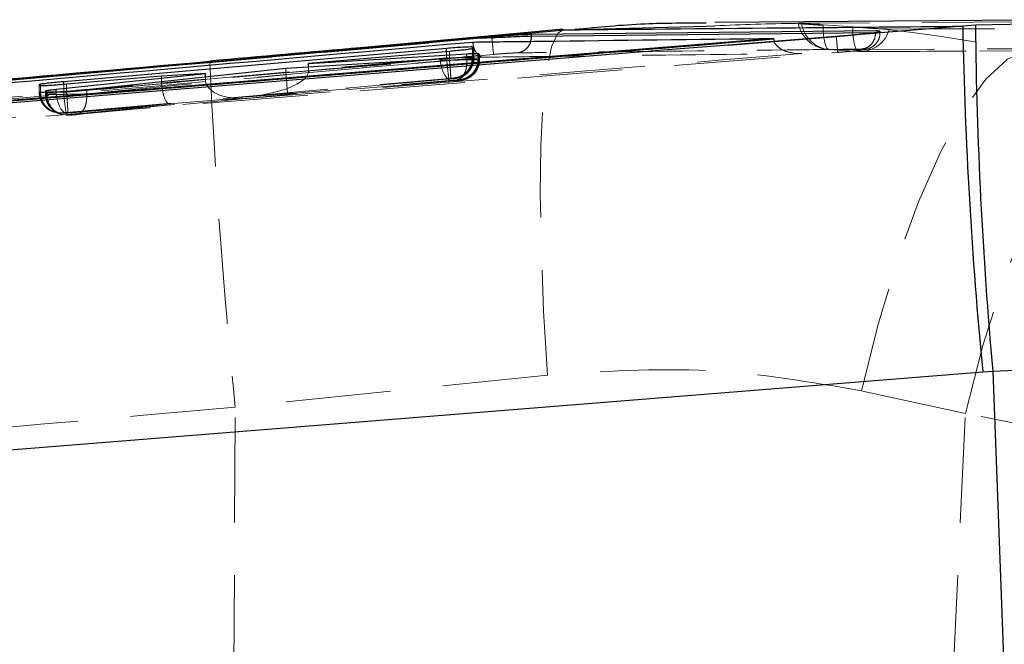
# Model space of a CAD drawing. Header units: millimetres. Extents: x 0 to 420, y 0 to 297.
# Tile 9 of 28: x 192.48 to 204.37, y 153.84 to 161.38. Entities that reach past the tile are written whole.
import ezdxf

# ---------------------------------------------------------------- set-up
doc = ezdxf.new("R2010")
doc.units = ezdxf.units.MM
doc.linetypes.add('HIDDEN', pattern=[1.905, 1.27, -0.635])

msp = doc.modelspace()

# ---------------------------------------------------------------- linework, layer by layer
at = {"color": 8, "linetype": 'Continuous', "lineweight": 25}
for p, q in [((199.0628, 161.2599), (200.7684, 161.3057)), ((205.3387, 161.3393), (204.0198, 161.3161)), ((198.6562, 161.1843), (198.6459, 161.1214)), ((198.6562, 161.1843), (202.8041, 161.2294)), ((199.0397, 161.2615), (199.0628, 161.2599)), ((197.6315, 160.9969), (197.6315, 161.0392)), ((197.9444, 161.0309), (197.9444, 161.0554)), ((197.8765, 160.9321), (197.8765, 160.9717)), ((198.0125, 160.9491), (198.0125, 160.9746)), ((179.6786, 159.5306), (194.7744, 160.8753)), ((194.7719, 160.8782), (194.7744, 160.8753)), ((192.7258, 160.5863), (192.7258, 160.6069)), ((193.0066, 160.5997), (193.0066, 160.6378)), ((192.7989, 160.5107), (192.7989, 160.5278)), ((192.9169, 160.507), (192.9169, 160.5426))]:
    msp.add_line(p, q, dxfattribs=at)
at = {"color": 7, "linetype": 'Continuous', "lineweight": 25}
for p, q in [((200.7684, 161.3057), (200.8712, 161.3084)), ((205.6114, 161.3826), (200.8702, 161.3505)), ((203.8653, 161.3036), (201.036, 161.0764)), ((204.0198, 161.3161), (203.8653, 161.3036)), ((198.178, 161.1718), (172.2271, 158.8525)), ((201.5786, 161.1563), (172.9798, 158.8366)), ((194.7744, 160.8753), (199.0628, 161.2599)), ((198.178, 161.1654), (198.178, 161.1718)), ((198.1788, 161.1654), (198.1803, 161.1656)), ((202.8138, 161.2467), (198.6562, 161.2026)), ((198.6562, 161.1843), (198.6562, 161.2026)), ((201.036, 161.0764), (202.3395, 161.1816)), ((201.5793, 161.1499), (201.5786, 161.1563)), ((201.5793, 161.1499), (201.588, 161.1209)), ((193.0066, 160.6378), (197.6315, 161.0392)), ((197.9444, 161.0554), (197.9606, 161.0359)), ((197.9606, 161.0359), (197.9499, 161.0318)), ((197.6655, 160.9998), (195.9627, 160.8535)), ((195.9627, 160.8535), (197.8765, 160.9717)), ((198.0125, 160.9746), (198.0303, 160.954)), ((198.0303, 160.954), (198.0213, 160.9505)), ((197.5557, 160.9057), (195.6914, 160.7916)), ((195.9627, 160.8082), (195.9627, 160.8535)), ((192.9169, 160.5426), (194.7183, 160.7341)), ((194.1886, 160.7011), (193.0405, 160.6024)), ((195.6914, 160.7916), (193.2849, 160.537)), ((194.7183, 160.7341), (194.1886, 160.7011)), ((194.7183, 160.6886), (194.7183, 160.7341)), ((192.7108, 160.6023), (192.7258, 160.6069)), ((192.727, 160.5851), (192.7108, 160.6023)), ((192.786, 160.5237), (192.7989, 160.5278)), ((192.8051, 160.5044), (192.786, 160.5237)), ((170.5865, 154.4418), (204.1074, 157.1286)), ((204.1074, 157.1286), (204.2291, 157.138)), ((204.2291, 157.138), (204.3682, 153.4013))]:
    msp.add_line(p, q, dxfattribs=at)
at = {"color": 7, "linetype": 'HIDDEN', "lineweight": 18}
for p, q in [((202.1786, 161.3189), (202.5392, 161.2947)), ((199.1797, 161.263), (199.0407, 161.2521)), ((202.8041, 161.2294), (202.8138, 161.2295)), ((202.8681, 161.2268), (202.8681, 161.2425)), ((197.9444, 160.9266), (197.9444, 161.0309)), ((197.9499, 160.9213), (197.9499, 161.0318)), ((197.9606, 160.9216), (197.9606, 161.0359)), ((197.9607, 160.9216), (197.9607, 161.0355)), ((185.1946, 159.6031), (202.3571, 160.9874)), ((197.6315, 160.9222), (193.0066, 160.5126)), ((195.9627, 160.7656), (197.6655, 160.9164)), ((197.6315, 160.9222), (197.6315, 160.9969)), ((197.6316, 160.9221), (197.6315, 160.9222)), ((197.6655, 160.9165), (197.6655, 160.9998)), ((197.6655, 160.9164), (197.6655, 160.9165)), ((197.8765, 160.9042), (197.8765, 160.9321)), ((197.9606, 160.9216), (197.9444, 160.9266)), ((197.9499, 160.9213), (197.9499, 160.9213)), ((198.0125, 160.9058), (198.0125, 160.9491)), ((198.0213, 160.9002), (198.0213, 160.9505)), ((198.0303, 160.9004), (198.0303, 160.954)), ((198.0304, 160.9004), (198.0304, 160.9536)), ((202.6103, 160.9986), (202.2545, 161.0208)), ((195.6914, 160.7415), (197.5557, 160.8924)), ((197.8765, 160.9042), (195.962, 160.749)), ((195.9627, 160.7656), (195.9627, 160.8082)), ((197.5557, 160.8924), (197.5557, 160.9057)), ((197.8765, 160.904), (197.8765, 160.9042)), ((198.0125, 160.9058), (198.0125, 160.9058)), ((198.0303, 160.9004), (198.0125, 160.9058)), ((198.0213, 160.9002), (198.0213, 160.9001)), ((193.2851, 160.4858), (195.6925, 160.7166)), ((194.1886, 160.6211), (194.1886, 160.7011)), ((194.7183, 160.6639), (194.7183, 160.6886)), ((195.6914, 160.7415), (195.6914, 160.7916)), ((197.7165, 160.6775), (197.7327, 160.6726)), ((192.7107, 160.6027), (192.7107, 160.5073)), ((192.7108, 160.5073), (192.7108, 160.6023)), ((192.7258, 160.5077), (192.7258, 160.5863)), ((192.727, 160.5024), (192.727, 160.5851)), ((194.7184, 160.6595), (192.9169, 160.487)), ((193.0066, 160.5126), (193.0066, 160.5997)), ((193.0355, 160.2636), (197.6602, 160.6731)), ((193.0405, 160.5068), (194.1891, 160.6085)), ((193.0405, 160.5068), (193.0405, 160.6024)), ((194.1886, 160.6211), (194.7183, 160.6639)), ((197.6808, 160.6674), (195.1898, 160.4468)), ((195.1898, 160.4468), (197.7592, 160.6551)), ((197.7175, 160.6434), (195.7106, 160.481)), ((197.7327, 160.6726), (197.7309, 160.6723)), ((197.7846, 160.6568), (197.8024, 160.6514)), ((197.8024, 160.6514), (197.8011, 160.6511)), ((192.7108, 160.5073), (192.727, 160.5024)), ((192.7859, 160.5241), (192.7859, 160.4844)), ((192.786, 160.4844), (192.786, 160.5237)), ((192.786, 160.4844), (192.8051, 160.4786)), ((192.7989, 160.4848), (192.7989, 160.5107)), ((192.7989, 160.4848), (192.7989, 160.4848)), ((192.8051, 160.4786), (192.8051, 160.5044)), ((192.8051, 160.4786), (192.8051, 160.4786)), ((192.9169, 160.487), (192.9169, 160.507)), ((193.0405, 160.5068), (193.0405, 160.5068)), ((193.0812, 160.238), (195.1805, 160.439)), ((195.7106, 160.481), (193.1641, 160.2368)), ((193.2849, 160.4858), (193.2849, 160.537)), ((193.2849, 160.4858), (193.2851, 160.4858)), ((195.1805, 160.439), (194.285, 160.3667)), ((194.285, 160.3667), (193.0556, 160.2578)), ((192.8879, 160.2682), (192.9041, 160.2632)), ((192.9631, 160.2453), (192.9822, 160.2394)), ((192.9827, 160.2583), (192.9851, 160.2587)), ((192.9988, 160.2534), (192.9827, 160.2583)), ((193.0601, 160.2358), (193.0391, 160.2353)), ((193.0579, 160.2354), (193.0601, 160.2358)), ((193.077, 160.2296), (193.0579, 160.2354)), ((193.0601, 160.2358), (193.0812, 160.238)), ((198.8511, 157.0891), (195.0779, 156.704)), ((203.8976, 156.6259), (202.6436, 156.9005)), ((195.0617, 153.4045), (195.0779, 156.704)), ((203.7449, 153.4045), (203.8976, 156.6259)), ((214.6842, 154.5316), (203.8976, 156.6259))]:
    msp.add_line(p, q, dxfattribs=at)
at = {"color": 7, "linetype": 'HIDDEN', "lineweight": 18, "flags": 128}
for points in [[(206.5514, 161.3659), (206.1925, 161.3641), (204.7468, 161.357), (201.9182, 161.3423)], [(202.1786, 161.3189), (202.1807, 161.2562), (202.1853, 161.1982), (202.1922, 161.1463), (202.2014, 161.102), (202.2126, 161.0665), (202.2254, 161.0407), (202.2395, 161.0253), (202.2545, 161.0208)], [(202.5392, 161.2947), (202.5402, 161.2322), (202.5439, 161.1744), (202.55, 161.1228), (202.5585, 161.0787), (202.5691, 161.0435), (202.5815, 161.0179), (202.5954, 161.0028), (202.6103, 160.9986)], [(202.9796, 161.2699), (203.3353, 161.2711), (204.7808, 161.2758), (207.6156, 161.2843)], [(198.8511, 157.0891), (198.8042, 157.8619), (198.7748, 158.5935), (198.7637, 159.2655), (198.771, 159.8612), (198.7966, 160.3656), (198.8399, 160.7663), (198.8997, 161.0532), (198.9747, 161.2191), (199.0397, 161.2615)], [(202.2545, 161.0208), (202.6157, 161.0225), (204.0606, 161.0292), (206.8854, 161.0415)], [(207.2445, 161.0164), (206.8832, 161.015), (205.4383, 161.0097), (202.6103, 160.9986)], [(202.6436, 156.9005), (202.8479, 157.7178), (203.08, 158.4864), (203.3332, 159.1839), (203.6002, 159.7905), (203.8734, 160.2887), (204.1449, 160.6641), (204.4069, 160.906), (204.6519, 161.0074)], [(197.5557, 160.8924), (197.5614, 160.842), (197.5727, 160.7936), (197.589, 160.7493), (197.6097, 160.711), (197.6339, 160.6801), (197.6607, 160.658), (197.689, 160.6456), (197.7175, 160.6434)], [(203.8976, 156.6259), (204.1101, 157.4468), (204.3553, 158.2184), (204.6263, 158.9181), (204.9151, 159.5258), (205.2134, 160.0237), (205.5125, 160.3974), (205.8037, 160.636), (206.0786, 160.7327)], [(192.8547, 160.504), (192.882, 160.5044), (192.9789, 160.5059), (193.0404, 160.5068), (193.0405, 160.5068), (193.0405, 160.5068)], [(193.0812, 160.238), (193.0525, 160.2409), (193.024, 160.2539), (192.9969, 160.2762), (192.9723, 160.3071), (192.9513, 160.3453), (192.9346, 160.3892), (192.923, 160.4371), (192.9169, 160.487)], [(192.9631, 160.2453), (193.0062, 160.2362), (193.0579, 160.2354)]]:
    msp.add_lwpolyline(points, dxfattribs=at)
at = {"color": 7, "linetype": 'Continuous', "lineweight": 25, "flags": 128}
msp.add_lwpolyline([(201.036, 161.0764), (200.3524, 161.0212), (193.8778, 160.4984), (185.177, 159.7958)], dxfattribs=at)
at = {"color": 7, "linetype": 'HIDDEN', "lineweight": 18}
for centre, radius, start, end in [((202.2738, 161.4262), 0.406, 192.42717, 266.92307), ((202.2931, 161.3979), 0.3791, 188.4373, 264.14981), ((202.6264, 161.3636), 0.3654, 267.4869, 345.13858), ((197.7106, 160.9217), 0.25, 275.07335, 359.99396), ((202.6361, 161.4035), 0.406, 265.90051, 270.23206), ((268.888, 164.2125), 74.191, 182.57589, 185.808579), ((197.7803, 160.9004), 0.25, 275.07284, 359.99383), ((192.9607, 160.5072), 0.2499, 179.97768, 253.05717), ((192.9718, 160.5043), 0.246, 179.21114, 273.10516), ((193.0359, 160.4843), 0.2499, 179.97418, 253.06037), ((195.3124, 160.6548), 2.3103, 183.52888, 189.74918)]:
    msp.add_arc(centre, radius, start, end, dxfattribs=at)
at = {"color": 7, "linetype": 'Continuous', "lineweight": 25}
for centre, radius, start, end in [((259.0105, 162.4064), 55.1562, 181.14567, 185.49095), ((255.7045, 161.8116), 51.6871, 180.54928, 185.18782)]:
    msp.add_arc(centre, radius, start, end, dxfattribs=at)
at = {"color": 7, "linetype": 'HIDDEN', "lineweight": 18}
for centre, major_axis, ratio, start_param, end_param in [((197.659, 160.9171), (0.3017, 0.0046), 0.0018614, 6.0145145, 6.3173085), ((197.7283, 160.8958), (0.3021, 0.0046), 0.0018731, 6.0365173, 6.3159467), ((195.1678, 160.6958), (0.7942, 0.0674), 0.313642, 4.713465, 6.2265768), ((195.9106, 160.748), (0.0237, 0.2498), 0.8725181, 1.6788973, 1.778669), ((195.6886, 160.73), (-0.022, 0.249), 0.0107316, 3.1284746, 4.6576481), ((195.6014, 160.7342), (0.359, 0.0595), 0.6847605, 6.1042152, 6.170252), ((194.6127, 160.644), (0.4236, 0.0349), 0.5882234, 3.0931128, 3.1435087), ((194.263, 160.6157), (-0.0211, 0.2491), 0.2970038, 1.5744154, 3.153565), ((194.9381, 160.6703), (0.0237, 0.2498), 0.8748117, 1.6787564, 1.6963167), ((195.1585, 160.6881), (0.4396, 0.0388), 0.5664822, 3.1003893, 4.7123746), ((193.0092, 160.5116), (0.2985, 0.0043), 0.0017642, 2.821476, 3.1804018), ((193.0849, 160.4888), (0.299, 0.0043), 0.00178, 2.8452841, 3.1781991), ((193.0903, 160.4892), (0.3045, 0.0048), 0.0019439, 2.1767185, 2.847066)]:
    msp.add_ellipse(centre, major_axis=major_axis, ratio=ratio, start_param=start_param, end_param=end_param, dxfattribs=at)
at = {"color": 7, "linetype": 'Continuous', "lineweight": 25}
for points, knots in [([(199.0628, 161.2599), (199.9916, 161.2687), (201.5936, 161.2838), (203.1931, 161.2978), (203.8653, 161.3036)], [0, 0, 0, 0, 0.5797188, 1, 1, 1, 1]), ([(200.7685, 161.3397), (200.5225, 161.3403), (199.9929, 161.3414), (199.4633, 161.2903), (199.1797, 161.263)], [0, 0, 0, 0, 0.4644785, 1, 1, 1, 1]), ([(201.8823, 161.339), (201.8938, 161.3377), (201.9167, 161.3353), (202.0028, 161.3295), (202.0959, 161.3237), (202.1583, 161.3201), (202.1786, 161.3189)], [0, 0, 0, 0, 0.28801499, 0.57537327, 0.86203845, 1, 1, 1, 1]), ([(172.9798, 158.8351), (177.7409, 159.219), (187.2737, 159.9879), (196.8067, 160.762), (201.5788, 161.1498), (201.5793, 161.1499)], [0, 0, 0, 0, 0.4994086, 0.9999387, 1, 1, 1, 1]), ([(199.0378, 161.2662), (198.9245, 161.2558), (198.1134, 161.1809), (196.6894, 161.0528), (195.3782, 160.9368), (194.7712, 160.8831)], [0, 0, 0, 0, 0.080191, 0.5742032, 1, 1, 1, 1]), ([(197.9475, 161.1127), (197.9808, 161.1131), (198.2552, 161.1166), (199.4655, 161.1315), (200.6425, 161.1453), (201.5786, 161.1563)], [0, 0, 0, 0, 0.02757393, 0.2266558, 1, 1, 1, 1]), ([(198.6562, 161.2026), (198.6278, 161.2019), (198.5709, 161.2004), (198.4343, 161.1922), (198.2976, 161.1821), (198.2087, 161.1744), (198.1784, 161.1718)], [0, 0, 0, 0, 0.272319, 0.5446257, 0.8445852, 1, 1, 1, 1]), ([(198.1803, 161.1656), (198.1803, 161.1656), (198.2325, 161.1684), (198.3387, 161.1737), (198.4895, 161.1801), (198.595, 161.1834), (198.6424, 161.1842), (198.6562, 161.1843), (198.6562, 161.1843)], [0, 0, 0, 0, 0.0001043, 0.268594, 0.5417604, 0.8434149, 0.9998957, 1, 1, 1, 1]), ([(202.3395, 161.1816), (202.4017, 161.1868), (202.4831, 161.1936), (202.5567, 161.2008), (202.5739, 161.2024)], [0, 0, 0, 0, 0.7657233, 1, 1, 1, 1]), ([(202.5739, 161.2024), (202.6022, 161.2053), (202.6819, 161.2133), (202.7852, 161.2256), (202.8588, 161.2369), (202.8615, 161.2408), (202.8627, 161.2425)], [0, 0, 0, 0, 0.1665242, 0.4689204, 0.7709344, 1, 1, 1, 1]), ([(202.8664, 161.2443), (202.8566, 161.2455), (202.8455, 161.2469), (202.8171, 161.2467), (202.8139, 161.2467)], [0, 0, 0, 0, 0.8901486, 1, 1, 1, 1]), ([(172.7779, 158.89), (172.7936, 158.8914), (173.3483, 158.9411), (176.0591, 159.1835), (184.4328, 159.9282), (192.2684, 160.615), (197.9475, 161.1127)], [0, 0, 0, 0, 0.00186933, 0.06612329, 0.32313914, 1, 1, 1, 1]), ([(197.6315, 161.0392), (197.6659, 161.042), (197.7346, 161.0477), (197.8273, 161.0539), (197.8982, 161.0572), (197.9368, 161.0575), (197.9423, 161.056), (197.9444, 161.0554)], [0, 0, 0, 0, 0.2155533, 0.4311369, 0.6460439, 0.8606416, 1, 1, 1, 1]), ([(197.9499, 161.0318), (197.9375, 161.0296), (197.9126, 161.0252), (197.8376, 161.0162), (197.7518, 161.0074), (197.6916, 161.0021), (197.6655, 160.9998)], [0, 0, 0, 0, 0.26559, 0.5311626, 0.7970386, 1, 1, 1, 1]), ([(198.0213, 160.9505), (198.0092, 160.9483), (197.985, 160.9441), (197.9103, 160.9353), (197.8169, 160.9259), (197.7129, 160.9168), (197.6224, 160.9099), (197.5742, 160.9069), (197.5557, 160.9057)], [0, 0, 0, 0, 0.17811471, 0.356218, 0.53451889, 0.71247341, 0.88959414, 1, 1, 1, 1]), ([(197.8765, 160.9717), (197.8965, 160.9728), (197.9436, 160.9755), (197.9971, 160.977), (198.0072, 160.9754), (198.0125, 160.9746)], [0, 0, 0, 0, 0.26323116, 0.61976829, 1, 1, 1, 1]), ([(194.772, 160.8771), (192.6205, 160.6882), (187.5885, 160.2463), (182.5576, 159.7913), (179.6778, 159.5308)], [0, 0, 0, 0, 0.42756603, 1, 1, 1, 1]), ([(192.7258, 160.6069), (192.7399, 160.6092), (192.768, 160.6136), (192.8469, 160.6226), (192.9303, 160.631), (192.9856, 160.6359), (193.0066, 160.6378)], [0, 0, 0, 0, 0.2767176, 0.5534214, 0.830345, 1, 1, 1, 1]), ([(193.0405, 160.6024), (193.0061, 160.5996), (192.9373, 160.5939), (192.8444, 160.5876), (192.7734, 160.5839), (192.7347, 160.5833), (192.7292, 160.5846), (192.727, 160.5851)], [0, 0, 0, 0, 0.21572632, 0.43147887, 0.64664641, 0.86155916, 1, 1, 1, 1]), ([(192.7989, 160.5278), (192.8119, 160.5298), (192.8376, 160.5339), (192.8906, 160.5397), (192.9169, 160.5426)], [0, 0, 0, 0, 0.5035537, 1, 1, 1, 1]), ([(193.2849, 160.537), (193.2546, 160.534), (193.1939, 160.5279), (193.0882, 160.5189), (192.9866, 160.5112), (192.8988, 160.5056), (192.8356, 160.5029), (192.8093, 160.503), (192.806, 160.5041), (192.8051, 160.5044)], [0, 0, 0, 0, 0.15854078, 0.31710122, 0.4751457, 0.63244821, 0.78928114, 0.94611602, 1, 1, 1, 1]), ([(204.2291, 157.138), (204.7139, 157.1637), (205.6834, 157.215), (207.1502, 157.2069), (208.6194, 157.1333), (209.5838, 157.0136), (210.0659, 156.9538)], [0, 0, 0, 0, 0.24613075, 0.49225165, 0.74612869, 1, 1, 1, 1])]:
    msp.add_open_spline(points, degree=3, knots=knots, dxfattribs=at)
at = {"color": 7, "linetype": 'HIDDEN', "lineweight": 18}
for points, knots in [([(200.8712, 161.3084), (201.2002, 161.3232), (202.4839, 161.3808), (203.7272, 161.1666), (204.6519, 161.0074)], [0, 0, 0, 0, 0.2563171, 1, 1, 1, 1]), ([(201.9182, 161.3423), (201.9028, 161.3421), (201.8781, 161.3419), (201.8813, 161.3406), (201.8826, 161.3401)], [0, 0, 0, 0, 0.6185985, 1, 1, 1, 1]), ([(202.5392, 161.2947), (202.5813, 161.2915), (202.6671, 161.2852), (202.7953, 161.2768), (202.9056, 161.2711), (202.9593, 161.2698), (202.9793, 161.2699), (202.9796, 161.2699)], [0, 0, 0, 0, 0.242013, 0.4928319, 0.7442087, 0.9961983, 1, 1, 1, 1]), ([(173.3836, 158.9558), (175.6443, 159.1602), (183.9081, 159.9074), (192.1737, 160.6361), (198.178, 161.1655)], [0, 0, 0, 0, 0.2735654, 1, 1, 1, 1]), ([(202.3395, 161.1816), (202.3411, 161.1618), (202.3446, 161.1194), (202.3496, 161.0613), (202.3533, 161.0207), (202.3561, 160.9921), (202.3567, 160.9892), (202.3571, 160.9874)], [0, 0, 0, 0, 0.1889576, 0.4028079, 0.6180399, 0.7591405, 1, 1, 1, 1]), ([(202.3608, 160.9879), (202.401, 160.9912), (202.4866, 160.9981), (202.5979, 161.0097), (202.6696, 161.0199), (202.706, 161.0253), (202.7536, 161.0426), (202.7946, 161.0673), (202.8352, 161.1108), (202.864, 161.167), (202.865, 161.2082), (202.8655, 161.2264)], [0, 0, 0, 0, 0.1596409, 0.339624, 0.5183776, 0.6408883, 0.6873502, 0.7528587, 0.8351485, 0.9267527, 1, 1, 1, 1]), ([(202.814, 161.2295), (202.8348, 161.2293), (202.8765, 161.229), (202.8652, 161.2246), (202.799, 161.2177), (202.6944, 161.2099), (202.6087, 161.2046), (202.5739, 161.2024)], [0, 0, 0, 0, 0.21321516, 0.42706394, 0.64014446, 0.85369586, 1, 1, 1, 1]), ([(198.0883, 160.9298), (198.0877, 160.9297), (198.0848, 160.9293), (198.0676, 160.928), (198.0378, 160.9353), (198.0015, 160.9653), (197.9739, 161.0082), (197.9549, 161.0586), (197.9498, 161.0955), (197.9475, 161.1127)], [0, 0, 0, 0, 0.0086898, 0.0491765, 0.2890694, 0.4965283, 0.6777489, 0.8499688, 1, 1, 1, 1]), ([(198.6459, 161.1214), (198.6454, 161.1179), (198.6413, 161.0899), (198.6111, 161.0453), (198.5589, 160.9972), (198.5148, 160.9872), (198.4928, 160.9822)], [0, 0, 0, 0, 0.0446732, 0.3631155, 0.6815577, 1, 1, 1, 1]), ([(201.588, 161.1209), (201.5888, 161.118), (201.5941, 161.0991), (201.6228, 161.0634), (201.6882, 161.012), (201.7938, 160.9774), (201.8787, 160.9719), (201.9225, 160.9744), (201.9234, 160.9745)], [0, 0, 0, 0, 0.0208066, 0.1352654, 0.3162629, 0.6439051, 0.9930357, 1, 1, 1, 1]), ([(198.2005, 160.9634), (192.1963, 160.4338), (183.5457, 159.6709), (174.8969, 158.8887), (172.251, 158.6494)], [0, 0, 0, 0, 0.6940826, 1, 1, 1, 1]), ([(172.5867, 158.6723), (176.8431, 159.0526), (185.343, 159.8121), (193.8441, 160.5576), (198.0883, 160.9298)], [0, 0, 0, 0, 0.5007601, 1, 1, 1, 1]), ([(201.9234, 160.9745), (197.0414, 160.5778), (187.3336, 159.7891), (177.6254, 159.0062), (172.7994, 158.6171)], [0, 0, 0, 0, 0.502896, 1, 1, 1, 1]), ([(197.9444, 160.9265), (197.9444, 160.9265), (197.9442, 160.9266), (197.9413, 160.9266), (197.9209, 160.9264), (197.8623, 160.9256), (197.7804, 160.9244), (197.6992, 160.9232), (197.6496, 160.9224), (197.6316, 160.9221)], [0, 0, 0, 0, 0.00010147, 0.047584, 0.25924018, 0.47220442, 0.6880126, 0.88706891, 1, 1, 1, 1]), ([(197.9499, 160.9213), (197.9475, 160.8932), (197.9427, 160.837), (197.9018, 160.7622), (197.8404, 160.7049), (197.7788, 160.6783), (197.741, 160.6736), (197.7309, 160.6723)], [0, 0, 0, 0, 0.22654357, 0.45308714, 0.67963073, 0.91490574, 1, 1, 1, 1]), ([(197.8995, 160.7594), (197.9144, 160.7801), (197.9465, 160.8247), (197.9647, 160.885), (197.9595, 160.9179), (197.959, 160.9215)], [0, 0, 0, 0, 0.4357976, 0.937437, 1, 1, 1, 1]), ([(198.0883, 160.9298), (198.1485, 160.9305), (198.4496, 160.9342), (199.728, 160.9495), (200.9461, 160.9634), (201.9234, 160.9745)], [0, 0, 0, 0, 0.0471123, 0.2355616, 1, 1, 1, 1]), ([(198.4928, 160.9822), (198.4835, 160.982), (198.4561, 160.9814), (198.3904, 160.978), (198.298, 160.9716), (198.2329, 160.9661), (198.2005, 160.9634)], [0, 0, 0, 0, 0.156198, 0.457132, 0.7297323, 1, 1, 1, 1]), ([(202.6485, 161.0273), (202.5883, 161.0266), (202.2872, 161.0235), (201.0224, 161.0102), (199.6974, 160.9958), (198.6133, 160.9836), (198.4928, 160.9822)], [0, 0, 0, 0, 0.0434775, 0.2173876, 0.913028, 1, 1, 1, 1]), ([(202.3571, 160.9874), (202.3596, 160.9876), (202.3979, 160.9907), (202.4724, 160.9972), (202.5674, 161.0068), (202.6394, 161.0155), (202.6798, 161.0224), (202.6867, 161.0268), (202.6613, 161.0271), (202.6485, 161.0273)], [0, 0, 0, 0, 0.0114454, 0.1767961, 0.3419338, 0.5066691, 0.6709857, 0.8358276, 1, 1, 1, 1]), ([(202.6378, 160.9974), (203.1745, 160.9996), (204.7201, 161.006), (206.2657, 161.0111), (207.2746, 161.0144)], [0, 0, 0, 0, 0.3472187, 1, 1, 1, 1]), ([(197.5557, 160.8924), (197.5558, 160.8924), (197.584, 160.8928), (197.6476, 160.8938), (197.7507, 160.8953), (197.8506, 160.897), (197.9367, 160.8985), (197.9938, 160.8996), (198.0152, 160.9), (198.0213, 160.9002), (198.0213, 160.9002)], [0, 0, 0, 0, 0.0001041, 0.1765082, 0.3522528, 0.5263023, 0.7002998, 0.8755008, 0.9998965, 1, 1, 1, 1]), ([(197.8765, 160.904), (197.8763, 160.8726), (197.8758, 160.8096), (197.8503, 160.7292), (197.8105, 160.6709), (197.7763, 160.6604), (197.7592, 160.6551)], [0, 0, 0, 0, 0.25000056, 0.50000037, 0.75000019, 1, 1, 1, 1]), ([(198.0125, 160.9058), (198.0097, 160.8777), (198.0042, 160.8215), (197.961, 160.7467), (197.8977, 160.6898), (197.8413, 160.6668), (197.803, 160.6589), (197.792, 160.6577), (197.7846, 160.6568)], [0, 0, 0, 0, 0.22748221, 0.45496439, 0.6824474, 0.9099323, 0.93920855, 1, 1, 1, 1]), ([(198.0213, 160.9001), (198.0188, 160.872), (198.0139, 160.8158), (197.9728, 160.741), (197.9118, 160.6842), (197.8541, 160.6598), (197.8165, 160.6527), (197.8053, 160.6516), (197.8011, 160.6511)], [0, 0, 0, 0, 0.2266038, 0.4532076, 0.6798119, 0.9064184, 0.9645867, 1, 1, 1, 1]), ([(198.0125, 160.9058), (198.0125, 160.9058), (198.0114, 160.9059), (198.0032, 160.9058), (197.9766, 160.9055), (197.9399, 160.905), (197.8996, 160.9044), (197.8766, 160.904), (197.8765, 160.904)], [0, 0, 0, 0, 0.0002068, 0.3162222, 0.4499259, 0.7125431, 0.9997933, 1, 1, 1, 1]), ([(197.9259, 160.7009), (197.9368, 160.7081), (197.9708, 160.7304), (198.0083, 160.791), (198.0325, 160.8543), (198.0281, 160.8918), (198.0271, 160.9002)], [0, 0, 0, 0, 0.16558108, 0.51817364, 0.89262629, 1, 1, 1, 1]), ([(197.6602, 160.6731), (197.6634, 160.6734), (197.6722, 160.6742), (197.6867, 160.6754), (197.7015, 160.6766), (197.7122, 160.6774), (197.716, 160.6776), (197.7165, 160.6775), (197.7165, 160.6775)], [0, 0, 0, 0, 0.1105752, 0.3081702, 0.5231624, 0.7380772, 0.9551889, 1, 1, 1, 1]), ([(197.7405, 160.6733), (197.742, 160.6735), (197.7474, 160.6742), (197.7631, 160.6768), (197.7915, 160.684), (197.8398, 160.7051), (197.8818, 160.731), (197.8982, 160.7573), (197.8995, 160.7594)], [0, 0, 0, 0, 0.0325721, 0.1141311, 0.2546361, 0.5031331, 0.9620367, 1, 1, 1, 1]), ([(197.8113, 160.6522), (197.813, 160.6524), (197.8195, 160.6533), (197.8488, 160.6587), (197.8883, 160.6708), (197.9153, 160.6925), (197.9259, 160.7009)], [0, 0, 0, 0, 0.0480041, 0.193089, 0.685486, 1, 1, 1, 1]), ([(197.7309, 160.6723), (197.7295, 160.6721), (197.726, 160.6717), (197.7154, 160.6706), (197.6996, 160.6691), (197.6872, 160.668), (197.6808, 160.6674)], [0, 0, 0, 0, 0.187663, 0.4528797, 0.7182326, 1, 1, 1, 1]), ([(197.8011, 160.6511), (197.7998, 160.651), (197.7962, 160.6506), (197.7857, 160.6495), (197.77, 160.648), (197.752, 160.6463), (197.7335, 160.6447), (197.7228, 160.6438), (197.7175, 160.6434)], [0, 0, 0, 0, 0.1172487, 0.2992196, 0.4774615, 0.6526023, 0.8269279, 1, 1, 1, 1]), ([(197.7592, 160.6551), (197.7632, 160.6554), (197.7709, 160.656), (197.7777, 160.6565), (197.7828, 160.6568), (197.7839, 160.6568), (197.7846, 160.6568)], [0, 0, 0, 0, 0.2796186, 0.5468524, 0.6841729, 1, 1, 1, 1]), ([(192.7127, 160.5074), (192.7143, 160.4816), (192.7175, 160.4287), (192.7514, 160.3631), (192.7844, 160.3319), (192.7978, 160.3192)], [0, 0, 0, 0, 0.36170026, 0.74090151, 1, 1, 1, 1]), ([(193.0066, 160.5126), (193.0065, 160.5126), (192.9723, 160.512), (192.9041, 160.5109), (192.8152, 160.5095), (192.7562, 160.508), (192.7328, 160.5084), (192.7259, 160.5077), (192.7258, 160.5077)], [0, 0, 0, 0, 0.0001616, 0.2767839, 0.5489233, 0.8209788, 0.9998384, 1, 1, 1, 1]), ([(192.727, 160.5024), (192.727, 160.5024), (192.7278, 160.5024), (192.735, 160.5024), (192.7644, 160.5027), (192.7968, 160.5032), (192.8153, 160.5034), (192.822, 160.5035)], [0, 0, 0, 0, 0.0002567, 0.267855, 0.7047282, 0.8937473, 1, 1, 1, 1]), ([(192.905, 160.2655), (192.8841, 160.2726), (192.8365, 160.2887), (192.7785, 160.3438), (192.7352, 160.4179), (192.7297, 160.4742), (192.727, 160.5024)], [0, 0, 0, 0, 0.2066212, 0.471081, 0.7355405, 1, 1, 1, 1]), ([(192.787, 160.4844), (192.7895, 160.4565), (192.7943, 160.402), (192.8249, 160.3427), (192.8513, 160.318), (192.8584, 160.3114)], [0, 0, 0, 0, 0.43592954, 0.84947563, 1, 1, 1, 1]), ([(192.9766, 160.246), (192.9548, 160.2536), (192.9074, 160.2702), (192.8499, 160.3262), (192.8077, 160.4004), (192.8018, 160.4566), (192.7989, 160.4848)], [0, 0, 0, 0, 0.2196693, 0.4797793, 0.7398893, 1, 1, 1, 1]), ([(192.8051, 160.4786), (192.8051, 160.4786), (192.8055, 160.4786), (192.8085, 160.4786), (192.8304, 160.4788), (192.879, 160.4794), (192.9409, 160.4803), (193.0146, 160.4814), (193.1176, 160.483), (193.211, 160.4846), (193.264, 160.4855), (193.2849, 160.4858), (193.2849, 160.4858)], [0, 0, 0, 0, 0.0000935, 0.0371196, 0.1938073, 0.3533263, 0.4134515, 0.5706015, 0.7276577, 0.8832363, 0.999908, 1, 1, 1, 1]), ([(192.8051, 160.4786), (192.8079, 160.4504), (192.8133, 160.3941), (192.8566, 160.32), (192.9146, 160.2649), (192.9622, 160.2488), (192.9831, 160.2417)], [0, 0, 0, 0, 0.264461, 0.528922, 0.7933836, 1, 1, 1, 1]), ([(193.0556, 160.2578), (193.0561, 160.2594), (193.0571, 160.2628), (193.0562, 160.2942), (193.0531, 160.3482), (193.0477, 160.4228), (193.0429, 160.4788), (193.0405, 160.5068)], [0, 0, 0, 0, 0.1723332, 0.3593983, 0.5729322, 0.7864661, 1, 1, 1, 1]), ([(193.2851, 160.4858), (193.2853, 160.4577), (193.2858, 160.4017), (193.2659, 160.3271), (193.2333, 160.2704), (193.2025, 160.2475), (193.179, 160.2389), (193.1706, 160.2377), (193.1641, 160.2368)], [0, 0, 0, 0, 0.2205138, 0.4410275, 0.6615415, 0.882056, 0.9098977, 1, 1, 1, 1]), ([(192.7978, 160.3192), (192.8002, 160.3166), (192.8153, 160.3004), (192.8504, 160.281), (192.8839, 160.2701), (192.8999, 160.2648)], [0, 0, 0, 0, 0.0909759, 0.5676213, 1, 1, 1, 1]), ([(192.8584, 160.3114), (192.8666, 160.3026), (192.8872, 160.2802), (192.9275, 160.2571), (192.9593, 160.2469), (192.9737, 160.2423)], [0, 0, 0, 0, 0.2645595, 0.6675814, 1, 1, 1, 1]), ([(192.9851, 160.2587), (192.9867, 160.2589), (192.9905, 160.2593), (193.0014, 160.2604), (193.0173, 160.2619), (193.0295, 160.263), (193.0355, 160.2636)], [0, 0, 0, 0, 0.1819419, 0.4566417, 0.7274903, 1, 1, 1, 1]), ([(193.0556, 160.2578), (193.0519, 160.2575), (193.0421, 160.2566), (193.0267, 160.2553), (193.0147, 160.2544), (193.0056, 160.2537), (193.0002, 160.2534), (192.9992, 160.2534), (192.9988, 160.2534)], [0, 0, 0, 0, 0.1282902, 0.3428429, 0.557347, 0.6510724, 0.8702679, 1, 1, 1, 1]), ([(193.0347, 160.2305), (193.0387, 160.2298), (193.0497, 160.2279), (193.0649, 160.2288), (193.0757, 160.2293), (193.0864, 160.2301), (193.1037, 160.2314), (193.1265, 160.2334), (193.1483, 160.2353), (193.1605, 160.2365), (193.1659, 160.237)], [0, 0, 0, 0, 0.0820718, 0.2232213, 0.3036786, 0.4180214, 0.5807949, 0.7266935, 0.8791263, 1, 1, 1, 1]), ([(193.0348, 160.2309), (193.0414, 160.2299), (193.0554, 160.2278), (193.0696, 160.229), (193.077, 160.2296)], [0, 0, 0, 0, 0.47638915, 1, 1, 1, 1]), ([(193.1641, 160.2368), (193.1601, 160.2364), (193.1507, 160.2355), (193.1337, 160.234), (193.1151, 160.2324), (193.1018, 160.2313), (193.0906, 160.2304), (193.0816, 160.2298), (193.0776, 160.2296), (193.077, 160.2296), (193.077, 160.2296)], [0, 0, 0, 0, 0.11708677, 0.27333426, 0.42927001, 0.58520667, 0.64522891, 0.80619732, 0.96706983, 1, 1, 1, 1]), ([(202.6436, 156.9005), (202.0323, 157.0058), (200.7905, 157.2198), (199.5042, 157.1331), (198.8511, 157.0891)], [0, 0, 0, 0, 0.49225055, 1, 1, 1, 1]), ([(195.0779, 156.704), (188.9343, 156.1614), (180.6817, 155.4325), (172.4317, 154.6746), (170.3234, 154.4809)], [0, 0, 0, 0, 0.7444505, 1, 1, 1, 1])]:
    msp.add_open_spline(points, degree=3, knots=knots, dxfattribs=at)
for points in [[(198.1792, 161.1654), (198.1815, 161.1396), (198.1861, 161.0878), (198.1926, 161.0219), (198.1978, 160.9748), (198.1993, 160.9672), (198.2001, 160.9634)], [(202.8141, 161.2295), (202.8117, 161.2044), (202.8069, 161.1542), (202.7694, 161.0896), (202.7151, 161.042), (202.6707, 161.0322), (202.6485, 161.0273)], [(197.6602, 160.6731), (197.659, 160.6771), (197.6565, 160.6851), (197.6492, 160.7428), (197.6404, 160.8248), (197.6345, 160.8897), (197.6316, 160.9221)], [(197.6655, 160.9164), (197.6683, 160.8836), (197.674, 160.818), (197.6797, 160.7354), (197.6826, 160.678), (197.6814, 160.671), (197.6808, 160.6674)], [(197.7165, 160.6775), (197.747, 160.6836), (197.808, 160.6957), (197.8827, 160.7543), (197.9344, 160.8338), (197.9411, 160.8956), (197.9444, 160.9265)]]:
    msp.add_open_spline(points, degree=3, dxfattribs=at)

doc.saveas('drawing.dxf')
